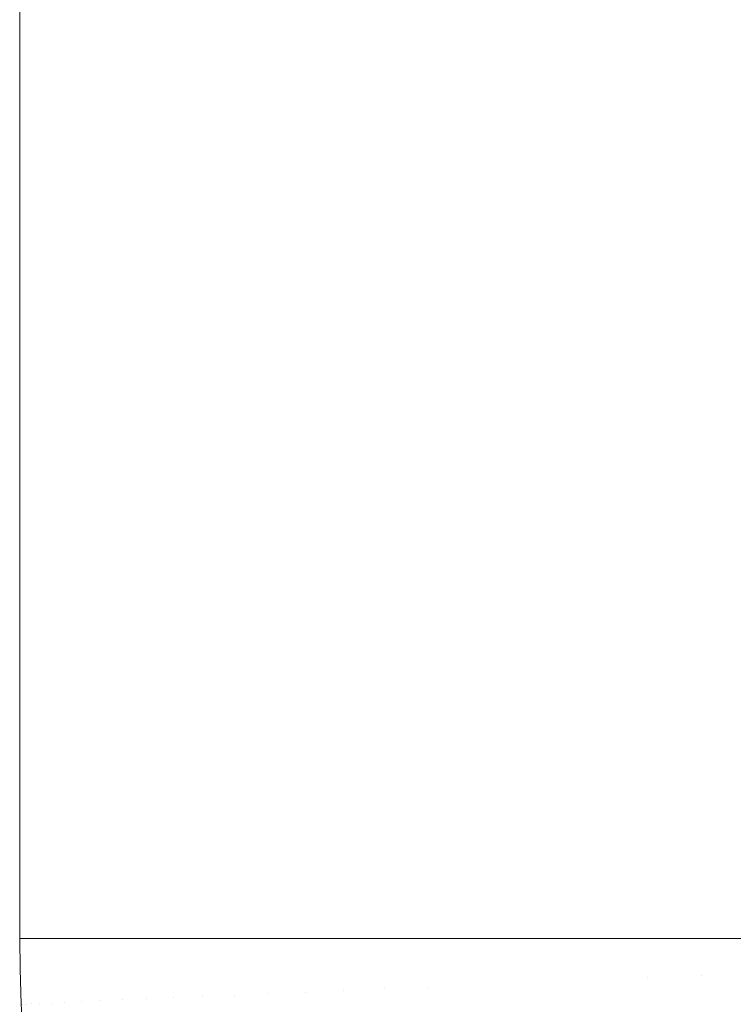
# Model space of a CAD drawing. Header units: centimetres. Extents: x -25.9 to 27.4, y -28.2 to -26.4.
# Tile 7 of 199: x -25.9286 to -25.8825, y -28.0642 to -28.0008. Entities that reach past the tile are written whole.
import ezdxf

# ---------------------------------------------------------------- set-up
doc = ezdxf.new("R2010")
doc.units = ezdxf.units.CM
doc.header["$LTSCALE"] = 2.54
doc.layers.add('Lucido design-1', color=7, linetype='Continuous')

# ---------------------------------------------------------------- blocks, each defined once
blk = doc.blocks.new('Gruppo-4-1')
at = {"color": 7, "linetype": 'Continuous', "lineweight": 9}
for points, invisible_edges in [([(-25.928514, -26.46, 540.423108), (-25.928561, -26.46, 540.420033), (-25.928561, -28.06, 540.420033), (-25.928514, -28.06, 540.423108)], 8), ([(-25.928561, -28.06, 539.820033), (-25.928561, -26.46, 539.820033), (-25.928466, -26.46, 539.815674), (-25.928466, -28.06, 539.815674)], 4), ([(-25.928514, -28.06, 540.423108), (-25.928448, -28.06, 540.424392), (-25.928448, -26.46, 540.424392), (-25.928514, -26.46, 540.423108)], 10), ([(-25.928466, -28.06, 539.815674), (-25.928466, -26.46, 539.815674), (-25.9282, -26.46, 539.811541), (-25.9282, -28.06, 539.811541)], 5), ([(-25.9283, -26.46, 540.427254), (-25.928448, -26.46, 540.424392), (-25.928448, -28.06, 540.424392), (-25.9283, -28.06, 540.427254)], 10), ([(-25.9283, -28.06, 540.427254), (-25.928182, -28.06, 540.428524), (-25.928182, -26.46, 540.428524), (-25.9283, -26.46, 540.427254)], 10), ([(-25.9282, -28.06, 539.811541), (-25.9282, -26.46, 539.811541), (-25.927764, -26.46, 539.807427), (-25.927764, -28.06, 539.807427)], 5), ([(-25.927914, -26.46, 540.43139), (-25.928182, -26.46, 540.428524), (-25.928182, -28.06, 540.428524), (-25.927914, -28.06, 540.43139)], 10), ([(-25.927914, -28.06, 540.43139), (-25.927746, -28.06, 540.432638), (-25.927746, -26.46, 540.432638), (-25.927914, -26.46, 540.43139)], 10), ([(-25.927764, -28.06, 539.807427), (-25.927764, -26.46, 539.807427), (-25.927158, -26.46, 539.803337), (-25.927158, -28.06, 539.803337)], 5), ([(-25.927356, -26.46, 540.435511), (-25.927746, -26.46, 540.432638), (-25.927746, -28.06, 540.432638), (-25.927356, -28.06, 540.435511)], 10), ([(-25.927356, -28.06, 540.435511), (-25.92714, -28.06, 540.436726), (-25.92714, -26.46, 540.436726), (-25.927356, -26.46, 540.435511)], 10), ([(-25.927158, -28.06, 539.803337), (-25.927158, -26.46, 539.803337), (-25.926384, -26.46, 539.79928), (-25.926384, -28.06, 539.79928)], 5), ([(-25.926627, -26.46, 540.439608), (-25.92714, -26.46, 540.436726), (-25.92714, -28.06, 540.436726), (-25.926627, -28.06, 540.439608)], 10), ([(-25.926627, -28.06, 540.439608), (-25.926367, -28.06, 540.440783), (-25.926367, -26.46, 540.440783), (-25.926627, -26.46, 540.439608)], 10), ([(-25.926384, -28.06, 539.79928), (-25.926384, -26.46, 539.79928), (-25.925445, -26.46, 539.795262), (-25.925445, -28.06, 539.795262)], 5), ([(-25.925727, -26.46, 540.443675), (-25.926367, -26.46, 540.440783), (-25.926367, -28.06, 540.440783), (-25.925727, -28.06, 540.443675)], 10), ([(-25.925727, -28.06, 540.443675), (-25.925428, -28.06, 540.444801), (-25.925428, -26.46, 540.444801), (-25.925727, -26.46, 540.443675)], 10), ([(-25.925445, -28.06, 539.795262), (-25.925445, -26.46, 539.795262), (-25.924341, -26.46, 539.791289), (-25.924341, -28.06, 539.791289)], 5), ([(-25.924657, -26.46, 540.447705), (-25.925428, -26.46, 540.444801), (-25.925428, -28.06, 540.444801), (-25.924657, -28.06, 540.447705)], 10), ([(-25.924657, -28.06, 540.447705), (-25.924325, -28.06, 540.448773), (-25.924325, -26.46, 540.448773), (-25.924657, -26.46, 540.447705)], 10), ([(-25.924341, -28.06, 539.791289), (-25.924341, -26.46, 539.791289), (-25.923076, -26.46, 539.787368), (-25.923076, -28.06, 539.787368)], 5), ([(-25.923418, -26.46, 540.45169), (-25.924325, -26.46, 540.448773), (-25.924325, -28.06, 540.448773), (-25.923418, -28.06, 540.45169)], 10), ([(-25.923418, -28.06, 540.45169), (-25.92306, -28.06, 540.452693), (-25.92306, -26.46, 540.452693), (-25.923418, -26.46, 540.45169)], 10), ([(-25.923076, -28.06, 539.787368), (-25.923076, -26.46, 539.787368), (-25.921652, -26.46, 539.783506), (-25.921652, -28.06, 539.783506)], 5), ([(-25.922014, -26.46, 540.455624), (-25.92306, -26.46, 540.452693), (-25.92306, -28.06, 540.452693), (-25.922014, -28.06, 540.455624)], 10), ([(-25.922014, -28.06, 540.455624), (-25.921637, -28.06, 540.456554), (-25.921637, -26.46, 540.456554), (-25.922014, -26.46, 540.455624)], 10), ([(-25.921652, -28.06, 539.783506), (-25.921652, -26.46, 539.783506), (-25.920071, -26.46, 539.77971), (-25.920071, -28.06, 539.77971)], 5), ([(-25.920445, -26.46, 540.459498), (-25.921637, -26.46, 540.456554), (-25.921637, -28.06, 540.456554), (-25.920445, -28.06, 540.459498)], 10), ([(-25.920445, -28.06, 540.459498), (-25.920057, -28.06, 540.460351), (-25.920057, -26.46, 540.460351), (-25.920445, -26.46, 540.459498)], 10), ([(-25.920071, -28.06, 539.77971), (-25.920071, -26.46, 539.77971), (-25.918337, -26.46, 539.775984), (-25.918337, -28.06, 539.775984)], 5), ([(-25.918713, -26.46, 540.463308), (-25.920057, -26.46, 540.460351), (-25.920057, -28.06, 540.460351), (-25.918713, -28.06, 540.463308)], 10), ([(-25.918713, -28.06, 540.463308), (-25.918324, -28.06, 540.464076), (-25.918324, -26.46, 540.464076), (-25.918713, -26.46, 540.463308)], 10), ([(-25.918337, -28.06, 539.775984), (-25.918337, -26.46, 539.775984), (-25.916454, -26.46, 539.772337), (-25.916454, -28.06, 539.772337)], 5), ([(-25.916822, -26.46, 540.467045), (-25.918324, -26.46, 540.464076), (-25.918324, -28.06, 540.464076), (-25.916822, -28.06, 540.467045)], 10), ([(-25.916822, -28.06, 540.467045), (-25.916442, -28.06, 540.467724), (-25.916442, -26.46, 540.467724), (-25.916822, -26.46, 540.467045)], 10), ([(-25.916454, -28.06, 539.772337), (-25.916454, -26.46, 539.772337), (-25.914424, -26.46, 539.768772), (-25.914424, -28.06, 539.768772)], 5), ([(-25.914774, -26.46, 540.470703), (-25.916442, -26.46, 540.467724), (-25.916442, -28.06, 540.467724), (-25.914774, -28.06, 540.470703)], 10), ([(-25.914774, -28.06, 540.470703), (-25.914413, -28.06, 540.471288), (-25.914413, -26.46, 540.471288), (-25.914774, -26.46, 540.470703)], 10), ([(-25.914424, -28.06, 539.768772), (-25.914424, -26.46, 539.768772), (-25.912251, -26.46, 539.765297), (-25.912251, -28.06, 539.765297)], 5), ([(-25.912572, -26.46, 540.474275), (-25.914413, -26.46, 540.471288), (-25.914413, -28.06, 540.471288), (-25.912572, -28.06, 540.474275)], 10), ([(-25.912572, -28.06, 540.474275), (-25.912242, -28.06, 540.474763), (-25.912242, -26.46, 540.474763), (-25.912572, -26.46, 540.474275)], 10), ([(-25.912251, -28.06, 539.765297), (-25.912251, -26.46, 539.765297), (-25.90994, -26.46, 539.761917), (-25.90994, -28.06, 539.761917)], 5), ([(-25.91022, -26.46, 540.477756), (-25.912242, -26.46, 540.474763), (-25.912242, -28.06, 540.474763), (-25.91022, -28.06, 540.477756)], 10), ([(-25.91022, -28.06, 540.477756), (-25.909933, -28.06, 540.478144), (-25.909933, -26.46, 540.478144), (-25.91022, -26.46, 540.477756)], 10), ([(-25.90994, -28.06, 539.761917), (-25.90994, -26.46, 539.761917), (-25.907495, -26.46, 539.758638), (-25.907495, -28.06, 539.758638)], 5), ([(-25.907721, -26.46, 540.481137), (-25.909933, -26.46, 540.478144), (-25.909933, -28.06, 540.478144), (-25.907721, -28.06, 540.481137)], 10), ([(-25.907721, -28.06, 540.481137), (-25.90749, -28.06, 540.481425), (-25.90749, -26.46, 540.481425), (-25.907721, -26.46, 540.481137)], 10), ([(-25.907495, -28.06, 539.758638), (-25.907495, -26.46, 539.758638), (-25.904921, -26.46, 539.755464), (-25.904921, -28.06, 539.755464)], 5), ([(-25.90508, -26.46, 540.484414), (-25.90749, -26.46, 540.481425), (-25.90749, -28.06, 540.481425), (-25.90508, -28.06, 540.484414)], 10), ([(-25.90508, -28.06, 540.484414), (-25.904917, -28.06, 540.4846), (-25.904917, -26.46, 540.4846), (-25.90508, -26.46, 540.484414)], 10), ([(-25.904921, -28.06, 539.755464), (-25.904921, -26.46, 539.755464), (-25.902221, -26.46, 539.7524), (-25.902221, -28.06, 539.7524)], 5), ([(-25.9023, -26.46, 540.48758), (-25.904917, -26.46, 540.4846), (-25.904917, -28.06, 540.4846), (-25.9023, -28.06, 540.48758)], 10), ([(-25.9023, -28.06, 540.48758), (-25.90222, -28.06, 540.487665), (-25.90222, -26.46, 540.487665), (-25.9023, -26.46, 540.48758)], 10), ([(-25.902221, -28.06, 539.7524), (-25.902221, -26.46, 539.7524), (-25.899402, -26.46, 539.749452), (-25.899402, -28.06, 539.749452)], 5), ([(-25.90222, -26.46, 540.487665), (-25.90222, -28.06, 540.487665), (-25.899401, -28.06, 540.490614), (-25.899401, -26.46, 540.490614)], 5), ([(-25.899402, -28.06, 539.749452), (-25.899402, -26.46, 539.749452), (-25.896467, -26.46, 539.746625), (-25.896467, -28.06, 539.746625)], 5), ([(-25.899386, -26.46, 540.49063), (-25.899401, -26.46, 540.490614), (-25.899401, -28.06, 540.490614), (-25.899386, -28.06, 540.49063)], 10), ([(-25.899386, -28.06, 540.49063), (-25.896464, -28.06, 540.49344), (-25.896464, -26.46, 540.49344), (-25.899386, -26.46, 540.49063)], 10), ([(-25.896467, -28.06, 539.746625), (-25.896467, -26.46, 539.746625), (-25.893422, -26.46, 539.743921), (-25.893422, -28.06, 539.743921)], 5), ([(-25.896343, -26.46, 540.493556), (-25.896464, -26.46, 540.49344), (-25.896464, -28.06, 540.49344), (-25.896343, -28.06, 540.493556)], 10), ([(-25.896343, -28.06, 540.493556), (-25.893418, -28.06, 540.496141), (-25.893418, -26.46, 540.496141), (-25.896343, -26.46, 540.493556)], 10), ([(-25.893422, -28.06, 539.743921), (-25.893422, -26.46, 539.743921), (-25.890273, -26.46, 539.741346), (-25.890273, -28.06, 539.741346)], 5), ([(-25.893176, -26.46, 540.496355), (-25.893418, -26.46, 540.496141), (-25.893418, -28.06, 540.496141), (-25.893176, -28.06, 540.496355)], 10), ([(-25.893176, -28.06, 540.496355), (-25.890268, -28.06, 540.498714), (-25.890268, -26.46, 540.498714), (-25.893176, -26.46, 540.496355)], 10), ([(-25.890273, -28.06, 539.741346), (-25.890273, -26.46, 539.741346), (-25.886977, -26.46, 539.738869), (-25.886977, -28.06, 539.738869)], 5), ([(-25.889907, -26.46, 540.499007), (-25.890268, -26.46, 540.498714), (-25.890268, -28.06, 540.498714), (-25.889907, -28.06, 540.499007)], 10), ([(-25.889907, -28.06, 540.499007), (-25.888112, -28.06, 540.500369), (-25.888112, -26.46, 540.500369), (-25.889907, -26.46, 540.499007)], 10), ([(-25.888112, -28.06, 540.500369), (-25.886965, -28.06, 540.501181), (-25.886965, -26.46, 540.501181), (-25.888112, -26.46, 540.500369)], 10), ([(-25.886977, -28.06, 539.738869), (-25.886977, -26.46, 539.738869), (-25.883635, -26.46, 539.736566), (-25.883635, -28.06, 539.736566)], 5), ([(-25.884653, -26.46, 540.50282), (-25.886965, -26.46, 540.501181), (-25.886965, -28.06, 540.501181), (-25.884653, -28.06, 540.50282)], 10), ([(-25.884653, -28.06, 540.50282), (-25.883625, -28.06, 540.503486), (-25.883625, -26.46, 540.503486), (-25.884653, -26.46, 540.50282)], 10), ([(-25.883635, -28.06, 539.736566), (-25.883635, -26.46, 539.736566), (-25.880206, -26.46, 539.734401), (-25.880206, -28.06, 539.734401)], 5), ([(-25.88109, -26.46, 540.505126), (-25.883625, -26.46, 540.503486), (-25.883625, -28.06, 540.503486), (-25.88109, -28.06, 540.505126)], 10), ([(-25.928514, -28.06, 540.423108), (-25.928561, -28.06, 540.420033), (-25.92852, -28.061972, 540.420033)], 8), ([(-25.92852, -28.061972, 539.820033), (-25.92852, -28.061972, 540.420033), (-25.928561, -28.06, 540.420033), (-25.928561, -28.06, 539.820033)], 1), ([(-25.92852, -28.061972, 539.820033), (-25.928561, -28.06, 539.820033), (-25.928466, -28.06, 539.815674)], 8), ([(-25.92852, -28.061972, 540.420033), (-25.928471, -28.064244, 540.420033), (-25.928424, -28.064242, 540.423108), (-25.928514, -28.06, 540.423108)], 14), ([(-25.928466, -28.06, 539.815674), (-25.928376, -28.06424, 539.815674), (-25.928471, -28.064244, 539.820033), (-25.92852, -28.061972, 539.820033)], 11), ([(-25.928448, -28.06, 540.424392), (-25.928514, -28.06, 540.423108), (-25.928424, -28.064242, 540.423108)], 10), ([(-25.928376, -28.06424, 539.815674), (-25.928466, -28.06, 539.815674), (-25.9282, -28.06, 539.811541), (-25.92811, -28.064229, 539.811541)], 13), ([(-25.928424, -28.064242, 540.423108), (-25.928211, -28.064233, 540.427254), (-25.9283, -28.06, 540.427254), (-25.928448, -28.06, 540.424392)], 11), ([(-25.928182, -28.06, 540.428524), (-25.9283, -28.06, 540.427254), (-25.928211, -28.064233, 540.427254)], 10), ([(-25.928211, -28.064233, 540.427254), (-25.927825, -28.064217, 540.43139), (-25.927914, -28.06, 540.43139), (-25.928182, -28.06, 540.428524)], 11), ([(-25.92811, -28.064229, 539.811541), (-25.9282, -28.06, 539.811541), (-25.927764, -28.06, 539.807427), (-25.927674, -28.06421, 539.807427)], 13), ([(-25.927746, -28.06, 540.432638), (-25.927914, -28.06, 540.43139), (-25.927825, -28.064217, 540.43139)], 10), ([(-25.927825, -28.064217, 540.43139), (-25.927267, -28.064193, 540.435511), (-25.927356, -28.06, 540.435511), (-25.927746, -28.06, 540.432638)], 11), ([(-25.927674, -28.06421, 539.807427), (-25.927764, -28.06, 539.807427), (-25.927158, -28.06, 539.803337), (-25.927069, -28.064185, 539.803337)], 13), ([(-25.92714, -28.06, 540.436726), (-25.927356, -28.06, 540.435511), (-25.927267, -28.064193, 540.435511)], 10), ([(-25.927267, -28.064193, 540.435511), (-25.926538, -28.064162, 540.439608), (-25.926627, -28.06, 540.439608), (-25.92714, -28.06, 540.436726)], 11), ([(-25.927069, -28.064185, 539.803337), (-25.927158, -28.06, 539.803337), (-25.926384, -28.06, 539.79928), (-25.926296, -28.064152, 539.79928)], 13), ([(-25.926367, -28.06, 540.440783), (-25.926627, -28.06, 540.439608), (-25.926538, -28.064162, 540.439608)], 10), ([(-25.926538, -28.064162, 540.439608), (-25.925639, -28.064124, 540.443675), (-25.925727, -28.06, 540.443675), (-25.926367, -28.06, 540.440783)], 11), ([(-25.926296, -28.064152, 539.79928), (-25.926384, -28.06, 539.79928), (-25.925445, -28.06, 539.795262), (-25.925357, -28.064112, 539.795262)], 13), ([(-25.925428, -28.06, 540.444801), (-25.925727, -28.06, 540.443675), (-25.925639, -28.064124, 540.443675)], 10), ([(-25.925639, -28.064124, 540.443675), (-25.92457, -28.064078, 540.447705), (-25.924657, -28.06, 540.447705), (-25.925428, -28.06, 540.444801)], 11), ([(-25.925357, -28.064112, 539.795262), (-25.925445, -28.06, 539.795262), (-25.924341, -28.06, 539.791289), (-25.924255, -28.064065, 539.791289)], 13), ([(-25.924325, -28.06, 540.448773), (-25.924657, -28.06, 540.447705), (-25.92457, -28.064078, 540.447705)], 10), ([(-25.92457, -28.064078, 540.447705), (-25.923333, -28.064026, 540.45169), (-25.923418, -28.06, 540.45169), (-25.924325, -28.06, 540.448773)], 11), ([(-25.924255, -28.064065, 539.791289), (-25.924341, -28.06, 539.791289), (-25.923076, -28.06, 539.787368), (-25.922991, -28.064011, 539.787368)], 13), ([(-25.92306, -28.06, 540.452693), (-25.923418, -28.06, 540.45169), (-25.923333, -28.064026, 540.45169)], 10), ([(-25.923333, -28.064026, 540.45169), (-25.92193, -28.063966, 540.455624), (-25.922014, -28.06, 540.455624), (-25.92306, -28.06, 540.452693)], 11), ([(-25.922991, -28.064011, 539.787368), (-25.923076, -28.06, 539.787368), (-25.921652, -28.06, 539.783506), (-25.921568, -28.063951, 539.783506)], 13), ([(-25.921637, -28.06, 540.456554), (-25.922014, -28.06, 540.455624), (-25.92193, -28.063966, 540.455624)], 10), ([(-25.92193, -28.063966, 540.455624), (-25.920362, -28.0639, 540.459498), (-25.920445, -28.06, 540.459498), (-25.921637, -28.06, 540.456554)], 11), ([(-25.921568, -28.063951, 539.783506), (-25.921652, -28.06, 539.783506), (-25.920071, -28.06, 539.77971), (-25.919989, -28.063884, 539.77971)], 13), ([(-25.920057, -28.06, 540.460351), (-25.920445, -28.06, 540.459498), (-25.920362, -28.0639, 540.459498)], 10), ([(-25.920362, -28.0639, 540.459498), (-25.918632, -28.063826, 540.463308), (-25.918713, -28.06, 540.463308), (-25.920057, -28.06, 540.460351)], 11), ([(-25.919989, -28.063884, 539.77971), (-25.920071, -28.06, 539.77971), (-25.918337, -28.06, 539.775984), (-25.918256, -28.06381, 539.775984)], 13), ([(-25.918324, -28.06, 540.464076), (-25.918713, -28.06, 540.463308), (-25.918632, -28.063826, 540.463308)], 10), ([(-25.918632, -28.063826, 540.463308), (-25.916742, -28.063746, 540.467045), (-25.916822, -28.06, 540.467045), (-25.918324, -28.06, 540.464076)], 11), ([(-25.918256, -28.06381, 539.775984), (-25.918337, -28.06, 539.775984), (-25.916454, -28.06, 539.772337), (-25.916374, -28.06373, 539.772337)], 13), ([(-25.916442, -28.06, 540.467724), (-25.916822, -28.06, 540.467045), (-25.916742, -28.063746, 540.467045)], 10), ([(-25.916742, -28.063746, 540.467045), (-25.914696, -28.063659, 540.470703), (-25.914774, -28.06, 540.470703), (-25.916442, -28.06, 540.467724)], 11), ([(-25.916374, -28.06373, 539.772337), (-25.916454, -28.06, 539.772337), (-25.914424, -28.06, 539.768772), (-25.914346, -28.063644, 539.768772)], 13), ([(-25.914413, -28.06, 540.471288), (-25.914774, -28.06, 540.470703), (-25.914696, -28.063659, 540.470703)], 10), ([(-25.914696, -28.063659, 540.470703), (-25.912496, -28.063566, 540.474275), (-25.912572, -28.06, 540.474275), (-25.914413, -28.06, 540.471288)], 11), ([(-25.914346, -28.063644, 539.768772), (-25.914424, -28.06, 539.768772), (-25.912251, -28.06, 539.765297), (-25.912176, -28.063552, 539.765297)], 13), ([(-25.912242, -28.06, 540.474763), (-25.912572, -28.06, 540.474275), (-25.912496, -28.063566, 540.474275)], 10), ([(-25.912496, -28.063566, 540.474275), (-25.910147, -28.063466, 540.477756), (-25.91022, -28.06, 540.477756), (-25.912242, -28.06, 540.474763)], 11), ([(-25.912176, -28.063552, 539.765297), (-25.912251, -28.06, 539.765297), (-25.90994, -28.06, 539.761917), (-25.909867, -28.063454, 539.761917)], 13), ([(-25.909933, -28.06, 540.478144), (-25.91022, -28.06, 540.477756), (-25.910147, -28.063466, 540.477756)], 10), ([(-25.910147, -28.063466, 540.477756), (-25.90765, -28.06336, 540.481137), (-25.907721, -28.06, 540.481137), (-25.909933, -28.06, 540.478144)], 11), ([(-25.909867, -28.063454, 539.761917), (-25.90994, -28.06, 539.761917), (-25.907495, -28.06, 539.758638), (-25.907424, -28.06335, 539.758638)], 13), ([(-25.90749, -28.06, 540.481425), (-25.907721, -28.06, 540.481137), (-25.90765, -28.06336, 540.481137)], 10), ([(-25.90765, -28.06336, 540.481137), (-25.905011, -28.063248, 540.484414), (-25.90508, -28.06, 540.484414), (-25.90749, -28.06, 540.481425)], 11), ([(-25.907424, -28.06335, 539.758638), (-25.907495, -28.06, 539.758638), (-25.904921, -28.06, 539.755464), (-25.904852, -28.063241, 539.755464)], 13), ([(-25.904917, -28.06, 540.4846), (-25.90508, -28.06, 540.484414), (-25.905011, -28.063248, 540.484414)], 10), ([(-25.905011, -28.063248, 540.484414), (-25.902234, -28.06313, 540.48758), (-25.9023, -28.06, 540.48758), (-25.904917, -28.06, 540.4846)], 11), ([(-25.904852, -28.063241, 539.755464), (-25.904921, -28.06, 539.755464), (-25.902221, -28.06, 539.7524), (-25.902155, -28.063126, 539.7524)], 13), ([(-25.90222, -28.06, 540.487665), (-25.9023, -28.06, 540.48758), (-25.902234, -28.06313, 540.48758)], 10), ([(-25.899401, -28.06, 540.490614), (-25.90222, -28.06, 540.487665), (-25.902234, -28.06313, 540.48758), (-25.899323, -28.063006, 540.49063)], 14), ([(-25.902155, -28.063126, 539.7524), (-25.902221, -28.06, 539.7524), (-25.899402, -28.06, 539.749452), (-25.899338, -28.063007, 539.749452)], 13), ([(-25.899338, -28.063007, 539.749452), (-25.899402, -28.06, 539.749452), (-25.896467, -28.06, 539.746625), (-25.896406, -28.062882, 539.746625)], 13), ([(-25.899323, -28.063006, 540.49063), (-25.899386, -28.06, 540.49063), (-25.899401, -28.06, 540.490614)], 9), ([(-25.896464, -28.06, 540.49344), (-25.899386, -28.06, 540.49063), (-25.899323, -28.063006, 540.49063), (-25.896282, -28.062877, 540.493556)], 14), ([(-25.896406, -28.062882, 539.746625), (-25.896467, -28.06, 539.746625), (-25.893422, -28.06, 539.743921), (-25.893364, -28.062753, 539.743921)], 13), ([(-25.896282, -28.062877, 540.493556), (-25.896343, -28.06, 540.493556), (-25.896464, -28.06, 540.49344)], 9), ([(-25.893418, -28.06, 540.496141), (-25.896343, -28.06, 540.493556), (-25.896282, -28.062877, 540.493556), (-25.893118, -28.062742, 540.496355)], 14), ([(-25.893364, -28.062753, 539.743921), (-25.893422, -28.06, 539.743921), (-25.890273, -28.06, 539.741346), (-25.890218, -28.062619, 539.741346)], 13), ([(-25.893118, -28.062742, 540.496355), (-25.893176, -28.06, 540.496355), (-25.893418, -28.06, 540.496141)], 9), ([(-25.890268, -28.06, 540.498714), (-25.893176, -28.06, 540.496355), (-25.893118, -28.062742, 540.496355), (-25.889851, -28.062604, 540.499007)], 14), ([(-25.890218, -28.062619, 539.741346), (-25.890273, -28.06, 539.741346), (-25.886977, -28.06, 539.738869), (-25.886924, -28.062479, 539.738869)], 13), ([(-25.889851, -28.062604, 540.499007), (-25.889907, -28.06, 540.499007), (-25.890268, -28.06, 540.498714)], 9), ([(-25.888058, -28.062527, 540.500369), (-25.888112, -28.06, 540.500369), (-25.889907, -28.06, 540.499007), (-25.889851, -28.062604, 540.499007)], 13), ([(-25.886965, -28.06, 540.501181), (-25.888112, -28.06, 540.500369), (-25.888058, -28.062527, 540.500369)], 10), ([(-25.888058, -28.062527, 540.500369), (-25.884603, -28.062381, 540.50282), (-25.884653, -28.06, 540.50282), (-25.886965, -28.06, 540.501181)], 11), ([(-25.886924, -28.062479, 539.738869), (-25.886977, -28.06, 539.738869), (-25.883635, -28.06, 539.736566), (-25.883586, -28.062337, 539.736566)], 13), ([(-25.883625, -28.06, 540.503486), (-25.884653, -28.06, 540.50282), (-25.884603, -28.062381, 540.50282)], 10), ([(-25.884603, -28.062381, 540.50282), (-25.881043, -28.062229, 540.505126), (-25.88109, -28.06, 540.505126), (-25.883625, -28.06, 540.503486)], 11), ([(-25.883586, -28.062337, 539.736566), (-25.883635, -28.06, 539.736566), (-25.880206, -28.06, 539.734401), (-25.880159, -28.062192, 539.734401)], 13), ([(-25.928471, -28.064244, 540.420033), (-25.92852, -28.061972, 540.420033), (-25.92852, -28.061972, 539.820033), (-25.928471, -28.064244, 539.820033)], 10), ([(-25.890051, -28.065234, 539.741346), (-25.890218, -28.062619, 539.741346), (-25.886924, -28.062479, 539.738869), (-25.886767, -28.064954, 539.738869)], 15), ([(-25.884451, -28.064757, 540.50282), (-25.884603, -28.062381, 540.50282), (-25.888058, -28.062527, 540.500369), (-25.887897, -28.06505, 540.500369)], 15), ([(-25.886767, -28.064954, 539.738869), (-25.886924, -28.062479, 539.738869), (-25.883586, -28.062337, 539.736566), (-25.883437, -28.064671, 539.736566)], 15), ([(-25.880901, -28.064455, 540.505126), (-25.881043, -28.062229, 540.505126), (-25.884603, -28.062381, 540.50282), (-25.884451, -28.064757, 540.50282)], 15), ([(-25.883437, -28.064671, 539.736566), (-25.883586, -28.062337, 539.736566), (-25.880159, -28.062192, 539.734401), (-25.88002, -28.06438, 539.734401)], 15), ([(-25.902035, -28.066253, 540.48758), (-25.902234, -28.06313, 540.48758), (-25.905011, -28.063248, 540.484414), (-25.904804, -28.066489, 540.484414)], 15), ([(-25.904646, -28.066476, 539.755464), (-25.904852, -28.063241, 539.755464), (-25.902155, -28.063126, 539.7524), (-25.901956, -28.066247, 539.7524)], 15), ([(-25.899131, -28.066006, 540.49063), (-25.899323, -28.063006, 540.49063), (-25.902234, -28.06313, 540.48758), (-25.902035, -28.066253, 540.48758)], 15), ([(-25.901956, -28.066247, 539.7524), (-25.902155, -28.063126, 539.7524), (-25.899338, -28.063007, 539.749452), (-25.899146, -28.066008, 539.749452)], 15), ([(-25.899146, -28.066008, 539.749452), (-25.899338, -28.063007, 539.749452), (-25.896406, -28.062882, 539.746625), (-25.896222, -28.065759, 539.746625)], 15), ([(-25.896099, -28.065748, 540.493556), (-25.896282, -28.062877, 540.493556), (-25.899323, -28.063006, 540.49063), (-25.899131, -28.066006, 540.49063)], 15), ([(-25.896222, -28.065759, 539.746625), (-25.896406, -28.062882, 539.746625), (-25.893364, -28.062753, 539.743921), (-25.893189, -28.065501, 539.743921)], 15), ([(-25.892943, -28.06548, 540.496355), (-25.893118, -28.062742, 540.496355), (-25.896282, -28.062877, 540.493556), (-25.896099, -28.065748, 540.493556)], 15), ([(-25.893189, -28.065501, 539.743921), (-25.893364, -28.062753, 539.743921), (-25.890218, -28.062619, 539.741346), (-25.890051, -28.065234, 539.741346)], 15), ([(-25.889686, -28.065202, 540.499007), (-25.889851, -28.062604, 540.499007), (-25.893118, -28.062742, 540.496355), (-25.892943, -28.06548, 540.496355)], 15), ([(-25.887897, -28.06505, 540.500369), (-25.888058, -28.062527, 540.500369), (-25.889851, -28.062604, 540.499007), (-25.889686, -28.065202, 540.499007)], 15), ([(-25.916504, -28.067485, 540.467045), (-25.916742, -28.063746, 540.467045), (-25.918632, -28.063826, 540.463308), (-25.918388, -28.067645, 540.463308)], 15), ([(-25.918014, -28.067614, 539.775984), (-25.918256, -28.06381, 539.775984), (-25.916374, -28.06373, 539.772337), (-25.916137, -28.067454, 539.772337)], 15), ([(-25.914463, -28.067311, 540.470703), (-25.914696, -28.063659, 540.470703), (-25.916742, -28.063746, 540.467045), (-25.916504, -28.067485, 540.467045)], 15), ([(-25.916137, -28.067454, 539.772337), (-25.916374, -28.06373, 539.772337), (-25.914346, -28.063644, 539.768772), (-25.914114, -28.067282, 539.768772)], 15), ([(-25.91227, -28.067125, 540.474275), (-25.912496, -28.063566, 540.474275), (-25.914696, -28.063659, 540.470703), (-25.914463, -28.067311, 540.470703)], 15), ([(-25.914114, -28.067282, 539.768772), (-25.914346, -28.063644, 539.768772), (-25.912176, -28.063552, 539.765297), (-25.91195, -28.067097, 539.765297)], 15), ([(-25.909926, -28.066925, 540.477756), (-25.910147, -28.063466, 540.477756), (-25.912496, -28.063566, 540.474275), (-25.91227, -28.067125, 540.474275)], 15), ([(-25.91195, -28.067097, 539.765297), (-25.912176, -28.063552, 539.765297), (-25.909867, -28.063454, 539.761917), (-25.909647, -28.066901, 539.761917)], 15), ([(-25.907436, -28.066713, 540.481137), (-25.90765, -28.06336, 540.481137), (-25.910147, -28.063466, 540.477756), (-25.909926, -28.066925, 540.477756)], 15), ([(-25.909647, -28.066901, 539.761917), (-25.909867, -28.063454, 539.761917), (-25.907424, -28.06335, 539.758638), (-25.907211, -28.066694, 539.758638)], 15), ([(-25.904804, -28.066489, 540.484414), (-25.905011, -28.063248, 540.484414), (-25.90765, -28.06336, 540.481137), (-25.907436, -28.066713, 540.481137)], 15), ([(-25.907211, -28.066694, 539.758638), (-25.907424, -28.06335, 539.758638), (-25.904852, -28.063241, 539.755464), (-25.904646, -28.066476, 539.755464)], 15), ([(-25.928362, -28.065959, 539.820033), (-25.928471, -28.064244, 539.820033), (-25.928376, -28.06424, 539.815674)], 10), ([(-25.928424, -28.064242, 540.423108), (-25.928471, -28.064244, 540.420033), (-25.928362, -28.065959, 540.420033)], 9), ([(-25.927941, -28.068458, 540.427254), (-25.928211, -28.064233, 540.427254), (-25.928424, -28.064242, 540.423108), (-25.928154, -28.068477, 540.423108)], 15), ([(-25.928362, -28.065959, 540.420033), (-25.928201, -28.068481, 540.420033), (-25.928154, -28.068477, 540.423108), (-25.928424, -28.064242, 540.423108)], 14), ([(-25.928106, -28.068473, 539.815674), (-25.928376, -28.06424, 539.815674), (-25.92811, -28.064229, 539.811541), (-25.927841, -28.06845, 539.811541)], 15), ([(-25.928376, -28.06424, 539.815674), (-25.928106, -28.068473, 539.815674), (-25.928201, -28.068481, 539.820033), (-25.928362, -28.065959, 539.820033)], 11), ([(-25.927557, -28.068426, 540.43139), (-25.927825, -28.064217, 540.43139), (-25.928211, -28.064233, 540.427254), (-25.927941, -28.068458, 540.427254)], 15), ([(-25.927841, -28.06845, 539.811541), (-25.92811, -28.064229, 539.811541), (-25.927674, -28.06421, 539.807427), (-25.927406, -28.068413, 539.807427)], 15), ([(-25.927, -28.068378, 540.435511), (-25.927267, -28.064193, 540.435511), (-25.927825, -28.064217, 540.43139), (-25.927557, -28.068426, 540.43139)], 15), ([(-25.927406, -28.068413, 539.807427), (-25.927674, -28.06421, 539.807427), (-25.927069, -28.064185, 539.803337), (-25.926803, -28.068362, 539.803337)], 15), ([(-25.926274, -28.068317, 540.439608), (-25.926538, -28.064162, 540.439608), (-25.927267, -28.064193, 540.435511), (-25.927, -28.068378, 540.435511)], 15), ([(-25.926803, -28.068362, 539.803337), (-25.927069, -28.064185, 539.803337), (-25.926296, -28.064152, 539.79928), (-25.926032, -28.068296, 539.79928)], 15), ([(-25.925376, -28.06824, 540.443675), (-25.925639, -28.064124, 540.443675), (-25.926538, -28.064162, 540.439608), (-25.926274, -28.068317, 540.439608)], 15), ([(-25.926032, -28.068296, 539.79928), (-25.926296, -28.064152, 539.79928), (-25.925357, -28.064112, 539.795262), (-25.925096, -28.068216, 539.795262)], 15), ([(-25.92431, -28.068149, 540.447705), (-25.92457, -28.064078, 540.447705), (-25.925639, -28.064124, 540.443675), (-25.925376, -28.06824, 540.443675)], 15), ([(-25.925096, -28.068216, 539.795262), (-25.925357, -28.064112, 539.795262), (-25.924255, -28.064065, 539.791289), (-25.923996, -28.068123, 539.791289)], 15), ([(-25.923077, -28.068044, 540.45169), (-25.923333, -28.064026, 540.45169), (-25.92457, -28.064078, 540.447705), (-25.92431, -28.068149, 540.447705)], 15), ([(-25.923996, -28.068123, 539.791289), (-25.924255, -28.064065, 539.791289), (-25.922991, -28.064011, 539.787368), (-25.922735, -28.068015, 539.787368)], 15), ([(-25.921677, -28.067925, 540.455624), (-25.92193, -28.063966, 540.455624), (-25.923333, -28.064026, 540.45169), (-25.923077, -28.068044, 540.45169)], 15), ([(-25.922735, -28.068015, 539.787368), (-25.922991, -28.064011, 539.787368), (-25.921568, -28.063951, 539.783506), (-25.921316, -28.067895, 539.783506)], 15), ([(-25.920114, -28.067792, 540.459498), (-25.920362, -28.0639, 540.459498), (-25.92193, -28.063966, 540.455624), (-25.921677, -28.067925, 540.455624)], 15), ([(-25.921316, -28.067895, 539.783506), (-25.921568, -28.063951, 539.783506), (-25.919989, -28.063884, 539.77971), (-25.919741, -28.067761, 539.77971)], 15), ([(-25.918388, -28.067645, 540.463308), (-25.918632, -28.063826, 540.463308), (-25.920362, -28.0639, 540.459498), (-25.920114, -28.067792, 540.459498)], 15), ([(-25.919741, -28.067761, 539.77971), (-25.919989, -28.063884, 539.77971), (-25.918256, -28.06381, 539.775984), (-25.918014, -28.067614, 539.775984)], 15)]:
    blk.add_3dface(points, dxfattribs=dict(at, invisible_edges=invisible_edges))
blk.add_3dface([(-25.928561, -28.06, 539.820033), (-25.928561, -28.06, 540.420033), (-25.928561, -26.46, 540.420033), (-25.928561, -26.46, 539.820033)], dxfattribs=at)

msp = doc.modelspace()

# ---------------------------------------------------------------- block references
at = {"layer": 'Lucido design-1', "color": 7}
msp.add_blockref('Gruppo-4-1', (0, 0), dxfattribs=at)

doc.saveas('drawing.dxf')
